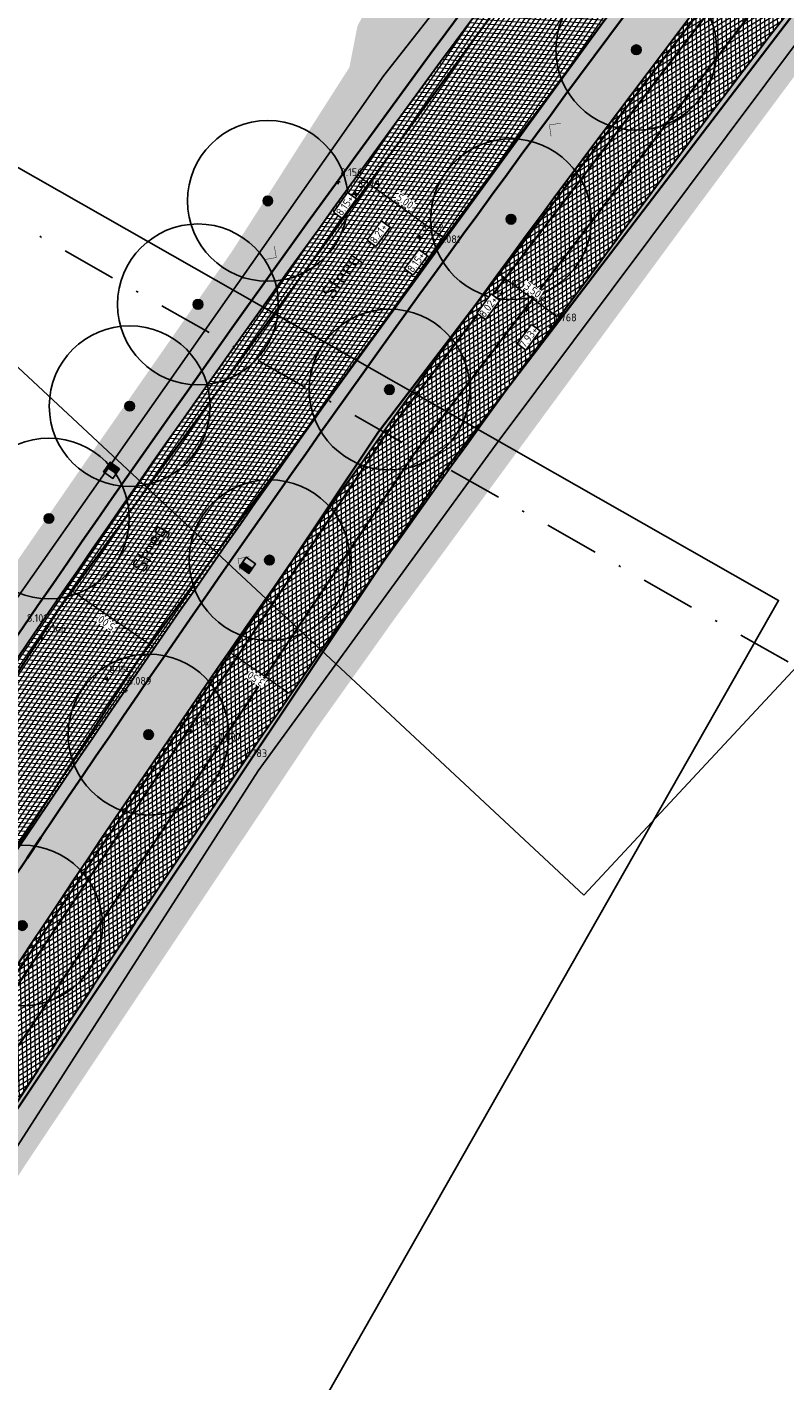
# Model space of a CAD drawing. Header units: metres. Extents: x 157685 to 160831, y 403691 to 406312.
# Tile 69 of 134: x 159657 to 159693, y 404799 to 404862. Entities that reach past the tile are written whole.
import ezdxf
from ezdxf.enums import TextEntityAlignment as Align

# ---------------------------------------------------------------- set-up
doc = ezdxf.new("R2010")
doc.units = ezdxf.units.M
doc.header["$PDMODE"] = 35
for name, pattern in [('DASHDOT2', [12.7, 6.35, -3.175, 0, -3.175]), ('VW-1-3_STREEP', [4, 1, -3]), ('VW-30-270_STREEP', [3, 0.3, -2.7])]:
    doc.linetypes.add(name, pattern=pattern)
doc.layers.get('Defpoints').update_dxf_attribs({"color": 171})
for name, color, linetype, lineweight in [('B-WE-GR-BOOM-S (ingemeten)', 90, 'Continuous', 25), ('B-WE-OG-HOOGTEPUNT-S', 7, 'Continuous', 25), ('B-WE-OG-HOOGTEPUNT-T18', 10, 'Continuous', 18), ('B-WE-OG-TOPOGRAFIE-T35', 7, 'Continuous', 35), ('N-WE-GR-DOORWORTELBARE RUIMTE-G', 80, 'Continuous', 35), ('N-WE-GR-GRAS-A', 62, 'Continuous', 18), ('N-WE-GW-HOOGTE_AFWERKHOOGTE-T25', 7, 'Continuous', 25), ('N-WE-VH-GESLOTENVERHARDING_ASFALT-A-200', 253, 'Continuous', 18), ('N-WE-VH-HALFVERHARDING_GRASBETONSTEEN-A-200', 132, 'Continuous', 18), ('N-WE-VH-HALFVERHARDING_GRASBETONSTEEN-G', 7, 'Continuous', 35), ('N-WE-VH-KANTVERHARDING-G', 7, 'Continuous', 30), ('N-WE-VH-M', 7, 'Continuous', 18), ('N-WE-VH-VERHARDING_ASFALT-A', 252, 'Continuous', 18), ('N-WE-VW-MARKERING_LANGS_STREEP_13_010-G', 7, 'VW-1-3_STREEP', 13), ('N-WE-VW-MARKERING_LANGS_STREEP_30270_010-G', 7, 'VW-30-270_STREEP', 13), ('N-WE-VW-MARKERING_LANGS_STREEP_DOORGETROKKEN_010-G', 7, 'Continuous', 13), ('X-XX-AL-BLADVERWIJZING_AS-G', 7, 'DASHDOT2', 25)]:
    doc.layers.add(name, color=color, linetype=linetype, lineweight=lineweight)
doc.styles.add('NLCS-ISO', font='NLCS-ISO.TTF')
doc.styles.add('NLCS-ISO-M200-T18', font='NLCS-ISO.TTF', dxfattribs={"height": 0.36})
doc.styles.add('NLCS-ISO-M200-T35', font='NLCS-ISO.TTF', dxfattribs={"height": 0.7000000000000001})
doc.dimstyles.new('NLCS-M200-T18-PIJL_L2_H2', dxfattribs={"dimscale": 0.2, "dimtxt": 0.36, "dimasz": 1.8, "dimexe": 2, "dimexo": 2, "dimgap": 0.7, "dimtad": 1, "dimzin": 0, "dimdsep": 46, "dimtxsty": 'NLCS-ISO-M200-T18', "dimcen": 0, "dimdle": 2, "dimclrd": 256, "dimclre": 256, "dimclrt": 256, "dimazin": 0, "dimtfac": 1, "dimtofl": 0, "dimtmove": 0, "dimatfit": 3, "dimfxl": 2, "dimfxlon": 1, "dimtfill": 1, "dimtfillclr": 256, "dimtolj": 1, "dimtzin": 0, "dimlwd": -1, "dimlwe": -1, "dimarcsym": 0})
pattern_1 = [(0, (0, 0), (1, 1), [0.12, -0.8]), (45, (0.4, 0.2), (-0.1131370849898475, 1.866761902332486), [0.12, -0.8]), (29.99999999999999, (0.08, 0.12), (0.2274613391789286, 1.286025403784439), [0.12, -0.8]), (15, (0.32, 0.48), (0.3856270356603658, 0.7244941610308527), [0.12, -0.8]), (135, (0.16, 2), (-0.02828427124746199, -0.6505382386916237), [0.12, -0.8]), (150, (1.2, 0.4), (0.2156921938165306, -0.5864101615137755), [0.12, -0.8]), (165, (0.24, 0.04), (0.1434520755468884, -0.7010146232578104), [0.12, -0.8]), (85, (0.4, 0.4), (-0.872677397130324, 1.040016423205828), [0.12, -0.8]), (99.99999999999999, (0, 0), (-1.112117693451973, 0.7787131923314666), [0.12, -0.7999999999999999])]
pattern_2 = [(45, (0, 0), (-0.1979898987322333, 0.1979898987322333), [0.14, -0.14]), (135, (0, 0), (-0.1979898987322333, -0.1979898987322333), [0.14, -0.14]), (45, (-0.098994, 0.098994), (-0.1979898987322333, 0.1979898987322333), [0.14, -0.14]), (135, (0.098994, 0.098994), (-0.1979898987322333, -0.1979898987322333), [0.14, -0.14])]

# ---------------------------------------------------------------- blocks, each defined once
blk = doc.blocks.new('*D798')
at = {"layer": 'Defpoints', "color": 0, "transparency": 16777216}
for p in [(159658.9772499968, 404835.9499652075), (159658.9772499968, 404835.9499652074), (159663.0937889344, 404833.1119893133)]:
    blk.add_point(p, dxfattribs=at)
at = {"layer": 'N-WE-VH-M', "transparency": 16777216}
for p, q in [((159658.9772499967, 404835.9499652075), (159658.7502119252, 404835.6206420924)), ((159662.7973981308, 404833.3163235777), (159659.2736408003, 404835.7456309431)), ((159663.0937889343, 404833.1119893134), (159662.8667508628, 404832.7826661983))]:
    blk.add_line(p, q, dxfattribs=at)
for points in [[(159659.2395850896, 404835.6962324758), (159659.307696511, 404835.7950294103), (159658.9772499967, 404835.9499652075)], [(159662.7633424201, 404833.2669251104), (159662.8314538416, 404833.365722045), (159663.0937889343, 404833.1119893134)]]:
    blk.add_solid(points, dxfattribs=at)
at = {"layer": 'N-WE-VH-M', "transparency": 16777216, "insert": (159660.8538890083, 404834.2675187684), "char_height": 0.36, "attachment_point": 5, "rotation": 145.41730006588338, "style": 'NLCS-ISO-M200-T18', "bg_fill": 3, "box_fill_scale": 1.1, "bg_fill_color": 256, "bg_fill_true_color": 13158600, "bg_fill_transparency": 0}
blk.add_mtext('\\A1;5.00', dxfattribs=at)
blk = doc.blocks.new('*D799')
at = {"layer": 'Defpoints', "color": 0, "transparency": 16777216}
for p in [(159666.5686387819, 404832.9270625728), (159666.56863878, 404832.9270625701), (159669.4463520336, 404830.934886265)]:
    blk.add_point(p, dxfattribs=at)
at = {"layer": 'N-WE-VH-M', "transparency": 16777216}
for p, q in [((159666.5686387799, 404832.9270625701), (159666.3409614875, 404832.5981810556)), ((159669.1503586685, 404831.1397958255), (159666.8646321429, 404832.7221530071)), ((159669.4463520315, 404830.9348862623), (159669.2186747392, 404830.6060047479))]:
    blk.add_line(p, q, dxfattribs=at)
for points in [[(159666.830480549, 404832.6728207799), (159666.8987837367, 404832.7714852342), (159666.5686387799, 404832.9270625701)], [(159669.1162070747, 404831.0904635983), (159669.1845102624, 404831.1891280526), (159669.4463520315, 404830.9348862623)]]:
    blk.add_solid(points, dxfattribs=at)
at = {"layer": 'N-WE-VH-M', "transparency": 16777216, "insert": (159667.8253535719, 404831.6678692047), "char_height": 0.36, "attachment_point": 5, "rotation": 145.30601357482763, "style": 'NLCS-ISO-M200-T18', "bg_fill": 3, "box_fill_scale": 1.1, "bg_fill_color": 256, "bg_fill_true_color": 13158600, "bg_fill_transparency": 0}
blk.add_mtext('\\A1;3.50', dxfattribs=at)
blk = doc.blocks.new('*D800')
at = {"layer": 'Defpoints', "color": 0, "transparency": 16777216}
for p in [(159679.0680524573, 404850.4750986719), (159681.8913189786, 404848.4064841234), (159681.962426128, 404848.503531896)]:
    blk.add_point(p, dxfattribs=at)
at = {"layer": 'N-WE-VH-M', "transparency": 16777216}
for p, q in [((159679.1391596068, 404850.5721464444), (159679.375572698, 404850.8948054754)), ((159679.4295527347, 404850.3593746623), (159681.6720330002, 404848.7163036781)), ((159681.9624261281, 404848.503531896), (159682.1988392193, 404848.826190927))]:
    blk.add_line(p, q, dxfattribs=at)
for points in [[(159679.4650146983, 404850.407773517), (159679.394090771, 404850.3109758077), (159679.1391596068, 404850.5721464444)], [(159681.7074949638, 404848.7647025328), (159681.6365710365, 404848.6679048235), (159681.9624261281, 404848.503531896)]]:
    blk.add_solid(points, dxfattribs=at)
at = {"layer": 'N-WE-VH-M', "transparency": 16777216, "insert": (159680.7399233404, 404849.795966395), "char_height": 0.36, "attachment_point": 5, "rotation": 323.7696719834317, "style": 'NLCS-ISO-M200-T18', "bg_fill": 3, "box_fill_scale": 1.1, "bg_fill_color": 256, "bg_fill_true_color": 13158600, "bg_fill_transparency": 0}
blk.add_mtext('\\A1;3.50', dxfattribs=at)
blk = doc.blocks.new('*D801')
at = {"layer": 'Defpoints', "color": 0, "transparency": 16777216}
for p in [(159672.5701447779, 404855.1547400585), (159676.6153299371, 404852.2159516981), (159676.6153332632, 404852.2159562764)]:
    blk.add_point(p, dxfattribs=at)
at = {"layer": 'N-WE-VH-M', "transparency": 16777216}
for p, q in [((159672.5701481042, 404855.1547446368), (159672.805251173, 404855.4783594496)), ((159672.8614014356, 404854.9431518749), (159676.3240799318, 404852.4275490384)), ((159676.6153332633, 404852.2159562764), (159676.8504363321, 404852.5395710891))]:
    blk.add_line(p, q, dxfattribs=at)
for points in [[(159672.8966668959, 404854.9916940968), (159672.8261359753, 404854.894609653), (159672.5701481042, 404855.1547446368)], [(159676.3593453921, 404852.4760912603), (159676.2888144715, 404852.3790068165), (159676.6153332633, 404852.2159562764)]]:
    blk.add_solid(points, dxfattribs=at)
at = {"layer": 'N-WE-VH-M', "transparency": 16777216, "insert": (159674.7808231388, 404853.9442423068), "char_height": 0.36, "attachment_point": 5, "rotation": 324.00195324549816, "style": 'NLCS-ISO-M200-T18', "bg_fill": 3, "box_fill_scale": 1.1, "bg_fill_color": 256, "bg_fill_true_color": 13158600, "bg_fill_transparency": 0}
blk.add_mtext('\\A1;5.00', dxfattribs=at)
blk = doc.blocks.new('SGR-BOOM_01')
at = {"ltscale": 0.1}
h = blk.add_hatch(color=256, dxfattribs=at)
edge = h.paths.add_edge_path()
edge.add_arc((7.366995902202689e-12, -5.115907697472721e-12), 0.15, 0, 360)
for centre, radius in [((0, 0), 2.5), ((7.366995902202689e-12, -5.115907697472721e-12), 0.04499999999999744)]:
    blk.add_circle(centre, radius)
blk.add_circle((7.366995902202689e-12, -5.115907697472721e-12), 0.15, dxfattribs=at)
blk = doc.blocks.new('SOG-HOOGTEPUNT-SO')
for p, q in [((-0.5, 0), (0.5, 0)), ((0, 0.5), (0, -0.5))]:
    blk.add_line(p, q)
blk = doc.blocks.new('*U887')
at = {"true_color": 0xff0000}
h = blk.add_hatch(dxfattribs=at)
h.set_pattern_fill('ANGLE', color=1)
h.set_pattern_definition([(0, (-159856.0172382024, -405056.4719407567), (0, 6.985), [5.08, -1.905]), (90, (-159856.0172382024, -405056.4719407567), (-6.985, 4.277078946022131e-16), [5.08, -1.905])])
h.paths.add_polyline_path([(-0.2700000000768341, 0), (0, 0), (-5.820768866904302e-11, 0.5400000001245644), (-0.2700000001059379, 0.5400000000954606)])
h = blk.add_hatch(color=1, dxfattribs=at)
h.dxf.hatch_style = 1
h.paths.add_polyline_path([(-0.2700000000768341, 0), (0, 0), (-5.820766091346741e-11, 0.5400000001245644), (-0.2700000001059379, 0.5400000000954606)])
for points in [[(-0.2700000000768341, 0.5400000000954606), (0.269999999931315, 0.5400000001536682), (0.269999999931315, 0), (-0.2700000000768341, 0), (-0.2700000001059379, 0.5400000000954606)], [(-5.820766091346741e-11, 0.5400000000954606), (0, 0)]]:
    blk.add_lwpolyline(points)

msp = doc.modelspace()

# ---------------------------------------------------------------- hatches: boundary and pattern name
at = {"layer": 'N-WE-GR-GRAS-A'}
h = msp.add_hatch(dxfattribs=at)
h.set_pattern_fill('AGR-GRAS_01-SO', color=256, scale=0.04, pattern_type=2)
h.set_pattern_definition(pattern_1)
edge = h.paths.add_edge_path()
edge.add_line((159578.5374166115, 404700.0819622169), (159578.6254720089, 404700.0345676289))
edge.add_line((159578.6254720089, 404700.0345676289), (159603.9219240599, 404747.0333756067))
edge.add_arc((160443.1779176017, 404295.3155573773), 953.100000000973, 142.3663853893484, 151.7092614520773, ccw=False)
edge.add_line((159688.3879633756, 404877.287837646), (159703.8794562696, 404897.3795561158))
edge.add_arc((159943.91390714, 404712.3037003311), 303.099999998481, 131.4605388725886, 142.3663853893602, ccw=False)
edge.add_line((159743.230164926, 404939.4504493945), (159776.7212754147, 404969.0397849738))
edge.add_arc((159712.5633914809, 405041.6577987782), 96.89999999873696, 311.4605388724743, 330.6998399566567)
edge.add_line((159797.0667715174, 404994.2364031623), (159804.3007044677, 405007.1270356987))
edge.add_arc((159370.9701621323, 405250.302386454), 496.900000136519, 330.6998399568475, 331.5438499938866)
edge.add_arc((159801.3297696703, 405017.0624706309), 7.400000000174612, 331.5438499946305, 413.6718235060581)
edge.add_line((159805.7135995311, 405023.0241847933), (159801.3814850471, 405026.2097204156))
edge.add_line((159801.3814850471, 405026.2097204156), (159800.3508178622, 405025.6653813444))
edge.add_line((159800.3508178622, 405025.6653813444), (159805.162, 405022.107))
edge.add_line((159805.162, 405022.107), (159806.4708960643, 405020.184))
edge.add_line((159806.4708960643, 405020.184), (159806.9923110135, 405018.7706630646))
edge.add_line((159806.9923110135, 405018.7706630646), (159807.143, 405017.767))
edge.add_line((159807.143, 405017.767), (159807.112, 405016.413))
edge.add_line((159807.112, 405016.413), (159806.6237197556, 405014.8311137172))
edge.add_line((159806.6237197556, 405014.8311137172), (159805.8507581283, 405013.4314217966))
edge.add_line((159805.8507581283, 405013.4314217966), (159803.555099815, 405009.2744050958))
edge.add_line((159803.555099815, 405009.2744050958), (159800.2669101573, 405003.320095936))
edge.add_line((159800.2669101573, 405003.320095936), (159797.2220407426, 404997.9073039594))
edge.add_line((159797.2220407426, 404997.9073039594), (159794.8245511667, 404994.0616845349))
edge.add_line((159794.8245511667, 404994.0616845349), (159792.0515868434, 404989.6137963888))
edge.add_line((159792.0515868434, 404989.6137963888), (159789.5682782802, 404985.630521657))
edge.add_line((159789.5682782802, 404985.630521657), (159787.111, 404981.689))
edge.add_line((159787.111, 404981.689), (159786.367, 404981.43))
edge.add_line((159786.367, 404981.43), (159785.402, 404981.455))
edge.add_line((159785.402, 404981.455), (159784.329, 404982.006))
edge.add_line((159784.329, 404982.006), (159784.072, 404983.158))
edge.add_line((159784.072, 404983.158), (159781.79, 404980.277))
edge.add_line((159781.79, 404980.277), (159782.34, 404980.26))
edge.add_line((159782.34, 404980.26), (159783.075, 404979.722))
edge.add_line((159783.075, 404979.722), (159783.322, 404978.725))
edge.add_line((159783.322, 404978.725), (159782.665, 404977.493))
edge.add_line((159782.665, 404977.493), (159781.7249177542, 404976.3647383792))
edge.add_line((159781.7249177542, 404976.3647383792), (159780.338, 404975.397))
edge.add_line((159780.338, 404975.397), (159779.141, 404975.529))
edge.add_line((159779.141, 404975.529), (159778.150478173, 404976.4076757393))
edge.add_line((159778.150478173, 404976.4076757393), (159774.507, 404973.806))
edge.add_line((159774.507, 404973.806), (159775.855, 404972.738))
edge.add_line((159775.855, 404972.738), (159776.065, 404971.807))
edge.add_line((159776.065, 404971.807), (159775.252, 404970.59))
edge.add_line((159775.252, 404970.59), (159764.5216861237, 404961.185172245))
edge.add_line((159764.5216861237, 404961.185172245), (159761.655257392, 404958.677158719))
edge.add_line((159761.655257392, 404958.677158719), (159755.1593899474, 404952.9940080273))
edge.add_line((159755.1593899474, 404952.9940080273), (159747.779, 404946.537))
edge.add_line((159747.779, 404946.537), (159741.4350387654, 404940.9845388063))
edge.add_line((159741.4350387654, 404940.9845388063), (159735.5817476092, 404935.8579777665))
edge.add_line((159735.5817476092, 404935.8579777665), (159732.2492128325, 404932.9780094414))
edge.add_line((159732.2492128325, 404932.9780094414), (159724.519, 404926.295))
edge.add_line((159724.519, 404926.295), (159723.154, 404926.405))
edge.add_line((159723.154, 404926.405), (159720.41, 404923.843))
edge.add_line((159720.41, 404923.843), (159720.646, 404922.925))
edge.add_line((159720.646, 404922.925), (159720.42, 404921.555))
edge.add_line((159720.42, 404921.555), (159719.235, 404919.179))
edge.add_line((159719.235, 404919.179), (159714.4242128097, 404913.4454319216))
edge.add_line((159714.4242128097, 404913.4454319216), (159710.805, 404909.132))
edge.add_line((159710.805, 404909.132), (159703.0021234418, 404899.5670897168))
edge.add_line((159703.0021234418, 404899.5670897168), (159699.2918910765, 404895.0190183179))
edge.add_line((159699.2918910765, 404895.0190183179), (159696.5018222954, 404891.4859407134))
edge.add_line((159696.5018222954, 404891.4859407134), (159692.6653099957, 404886.2984138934))
edge.add_line((159692.6653099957, 404886.2984138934), (159687.3868267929, 404879.1811481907))
edge.add_line((159687.3868267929, 404879.1811481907), (159682.7277324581, 404872.9545636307))
edge.add_line((159682.7277324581, 404872.9545636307), (159679.837, 404869.146))
edge.add_line((159679.837, 404869.146), (159678.661, 404867.936))
edge.add_line((159678.661, 404867.936), (159677.233, 404867.463))
edge.add_line((159677.233, 404867.463), (159675.5279320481, 404867.9588194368))
edge.add_line((159675.5279320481, 404867.9588194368), (159672.558, 404862.105))
edge.add_line((159672.558, 404862.105), (159672.186, 404860.193))
edge.add_line((159672.186, 404860.193), (159669.6009870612, 404856.140779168))
edge.add_line((159669.6009870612, 404856.140779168), (159666.726, 404851.634))
edge.add_line((159666.726, 404851.634), (159660.0205839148, 404842.0044224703))
edge.add_line((159660.0205839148, 404842.0044224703), (159655.1173813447, 404834.8968401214))
edge.add_line((159655.1173813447, 404834.8968401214), (159649.9080468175, 404827.1800241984))
edge.add_line((159649.9080468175, 404827.1800241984), (159641.553, 404814.478))
edge.add_line((159641.553, 404814.478), (159640.27, 404813.801))
edge.add_line((159640.27, 404813.801), (159636.523, 404808.465))
edge.add_line((159636.523, 404808.465), (159636.084, 404806.489))
edge.add_line((159636.084, 404806.489), (159635.2109538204, 404804.9644498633))
edge.add_line((159635.2109538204, 404804.9644498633), (159629.2305123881, 404795.2772049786))
edge.add_line((159629.2305123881, 404795.2772049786), (159624.0465019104, 404786.5030185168))
edge.add_line((159624.0465019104, 404786.5030185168), (159620.3577552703, 404780.0250190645))
edge.add_line((159620.3577552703, 404780.0250190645), (159618.6694383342, 404777.0600780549))
edge.add_line((159618.6694383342, 404777.0600780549), (159615.0388529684, 404770.9509728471))
edge.add_line((159615.0388529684, 404770.9509728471), (159611.3279794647, 404765.073519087))
edge.add_line((159611.3279794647, 404765.073519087), (159609.2164344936, 404761.0334352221))
edge.add_line((159609.2164344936, 404761.0334352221), (159606.3104729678, 404755.3371589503))
edge.add_line((159606.3104729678, 404755.3371589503), (159604.7152064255, 404752.2101117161))
edge.add_line((159604.7152064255, 404752.2101117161), (159603.494, 404750.206))
edge.add_line((159603.494, 404750.206), (159602.388, 404749.312))
edge.add_line((159602.388, 404749.312), (159598.336, 404741.032))
edge.add_line((159598.336, 404741.032), (159597.771, 404738.825))
edge.add_line((159597.771, 404738.825), (159593.1171575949, 404730.3842901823))
edge.add_line((159593.1171575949, 404730.3842901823), (159584.671339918, 404715.0844297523))
edge.add_line((159584.671339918, 404715.0844297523), (159578.646073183, 404703.7951198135))
edge.add_line((159578.646073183, 404703.7951198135), (159576.1567803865, 404699.5800294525))
edge.add_line((159576.1567803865, 404699.5800294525), (159571.2843468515, 404691.4808746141))
edge.add_line((159571.2843468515, 404691.4808746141), (159567.335, 404684.592))
edge.add_line((159567.335, 404684.592), (159561.5420968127, 404673.956253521))
edge.add_line((159561.5420968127, 404673.956253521), (159556.3644997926, 404664.4502066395))
edge.add_line((159556.3644997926, 404664.4502066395), (159553.689, 404659.538))
edge.add_line((159553.689, 404659.538), (159553.005, 404658.675))
edge.add_line((159553.005, 404658.675), (159551.85, 404658.95))
edge.add_line((159551.85, 404658.95), (159550.3501082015, 404657.3340753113))
edge.add_line((159550.3501082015, 404657.3340753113), (159553.1428222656, 404656.0222167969))
edge.add_line((159553.1428222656, 404656.0222167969), (159554.6966426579, 404655.9522638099))
edge.add_arc((159121.4782956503, 404899.1231974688), 496.7999991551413, 330.6939518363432, 331.7092614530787)
edge.add_line((159558.937509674, 404663.6668846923), (159578.5374166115, 404700.0819622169))
h = msp.add_hatch(dxfattribs=at)
h.set_pattern_fill('AGR-GRAS_01-SO', color=256, scale=0.04, pattern_type=2)
h.set_pattern_definition(pattern_1)
h.paths.add_polyline_path([(159704.4639187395, 404883.3207267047), (159721.6180946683, 404904.3603853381, -0.0430369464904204), (159745.9610024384, 404929.4628856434), (159773.6812360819, 404953.5185455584), (159775.2997676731, 404954.9231096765, -0.09611741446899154), (159783.0549792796, 404959.3953475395), (159785.0272446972, 404960.0740859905, 0.08825783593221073), (159791.1502515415, 404963.4790197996), (159790.1387252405, 404964.3106446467, 0.3683535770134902), (159780.5396265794, 404964.1401374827), (159747.3352101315, 404934.8040955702, 0.04762168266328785), (159708.7894318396, 404893.5937748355), (159693.2979389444, 404873.5020563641, 0.0386233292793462), (159613.2932527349, 404751.2882024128), (159613.6901172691, 404749.9327579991), (159615.6266714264, 404748.8767096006), (159620.0789692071, 404757.1282419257, -0.04733888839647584)])
h = msp.add_hatch(dxfattribs=at)
h.set_pattern_fill('AGR-GRAS_01-SO', color=256, scale=0.04, pattern_type=2)
h.set_pattern_definition(pattern_1)
h.paths.add_polyline_path([(159793.9000250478, 404961.2182975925, -0.09581380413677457), (159786.1661826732, 404956.7645814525), (159784.1939172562, 404956.0858430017, 0.09611741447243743), (159777.5937371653, 404952.2796831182), (159775.4923605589, 404950.456105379), (159748.2549719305, 404926.8194590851, 0.04303694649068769), (159724.3307382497, 404902.1486971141), (159707.1765623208, 404881.1090384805, 0.04733888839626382), (159623.1591887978, 404755.4662409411), (159618.6995055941, 404747.2010210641), (159621.3489687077, 404745.7562066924), (159621.6103145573, 404746.2973704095), (159621.556, 404747.585), (159624.7685934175, 404754.0281543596), (159630.2367502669, 404764.1828320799), (159635.0202635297, 404772.6052069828), (159641.5075452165, 404783.8974572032), (159646.3194300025, 404792.1666456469), (159649.656565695, 404797.507663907), (159653.8083214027, 404803.9509393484), (159657.0623061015, 404808.9910569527), (159660.6741433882, 404814.4008445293), (159665.0831042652, 404821.0045588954), (159667.4874102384, 404824.6057135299), (159670.6722117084, 404829.3758894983), (159674.3049944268, 404834.4830138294), (159677.0153072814, 404838.1755227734), (159680.8859720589, 404843.4488860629), (159687.7056934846, 404852.7158495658), (159700.1542615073, 404869.4781162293), (159708.1223452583, 404879.3854288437), (159714.6962872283, 404887.5593010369), (159721.8118727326, 404896.0126115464), (159728.3492239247, 404903.7436490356), (159735.346, 404912.018), (159743.5926566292, 404919.6907008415), (159750.8864662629, 404926.4039395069), (159758.966, 404933.436), (159770.6403699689, 404943.6288667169), (159777.82, 404949.918), (159781.4914207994, 404952.4711342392), (159784.861, 404954.222), (159789.856036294, 404955.3961002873), (159795.443, 404956.991), (159797.4035000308, 404958.3379208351)])
at = {"layer": 'N-WE-VH-GESLOTENVERHARDING_ASFALT-A-200', "true_color": 0xcf7363}
h = msp.add_hatch(dxfattribs=at)
h.set_pattern_fill('AVH-ASFALT-SO', color=23, scale=0.2, pattern_type=2)
h.set_pattern_definition([(31.64993266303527, (159085.9115677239, 404918.0168982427), (-0.1049455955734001, 0.1702539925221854), []), (91.64993266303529, (159085.9115677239, 404918.0168982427), (-0.1999170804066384, -0.00575855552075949), [])])
h.paths.add_polyline_path([(159748.2549719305, 404926.8194590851), (159775.4923605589, 404950.456105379), (159777.5937371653, 404952.2796831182, -0.09611741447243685), (159784.1939172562, 404956.0858430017), (159786.1661826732, 404956.7645814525, 0.1023391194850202), (159794.354074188, 404961.6217476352), (159791.6174876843, 404963.8716281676, -0.09595148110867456), (159785.0272446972, 404960.0740859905), (159783.0549792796, 404959.3953475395, 0.09611741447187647), (159775.2997676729, 404954.9231096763), (159773.1983910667, 404953.0995319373), (159745.9610024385, 404929.4628856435, 0.04303694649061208), (159721.6180946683, 404904.3603853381), (159704.4639187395, 404883.3207267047, 0.04733888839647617), (159620.0789692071, 404757.1282419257), (159566.8658552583, 404658.5073159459, -0.001756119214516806), (159565.0310872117, 404655.1352974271), (159568.4059524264, 404654.0108969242, 0.001466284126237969), (159569.9460748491, 404656.8453149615), (159623.1591887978, 404755.4662409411, -0.04733888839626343), (159707.1765623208, 404881.1090384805), (159724.3307382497, 404902.1486971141, -0.04303694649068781)])
at = {"layer": 'N-WE-VH-HALFVERHARDING_GRASBETONSTEEN-A-200'}
h = msp.add_hatch(dxfattribs=at)
h.set_pattern_fill('AVH-GRASBETONSTEEN_02-SO', color=256, scale=0.2, pattern_type=2)
h.set_pattern_definition(pattern_2)
h.paths.add_polyline_path([(159797.5900122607, 404993.9427722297), (159804.8239452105, 405006.8334047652, 0.00368270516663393), (159808.3632259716, 405013.2505823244, 0.3745212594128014), (159806.0690451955, 405023.5075670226), (159801.7369242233, 405026.693107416), (159801.3814850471, 405026.2097204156), (159805.7135995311, 405023.0241847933, -0.374521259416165), (159807.835716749, 405013.5364739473, -0.003682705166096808), (159804.3007044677, 405007.1270356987), (159797.0667715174, 404994.2364031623, -0.08414504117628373), (159776.7212754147, 404969.0397849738), (159743.230164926, 404939.4504493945, 0.04762168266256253), (159703.8794562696, 404897.3795561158), (159688.3879633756, 404877.287837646, 0.008607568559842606), (159668.8022656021, 404850.9610915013), (159669.2469259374, 404850.5516064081, -0.008626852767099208), (159688.8631223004, 404876.9214717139), (159704.3546151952, 404897.0131901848, -0.04762168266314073), (159743.6274273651, 404939.0008022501), (159777.118537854, 404968.5901378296, 0.0841450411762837)])
h = msp.add_hatch(dxfattribs=at)
h.set_pattern_fill('AVH-GRASBETONSTEEN_02-SO', color=256, scale=0.2, pattern_type=2)
h.set_pattern_definition(pattern_2)
h.paths.add_polyline_path([(159780.5396265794, 404964.1401374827, -0.3683535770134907), (159790.1387252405, 404964.3106446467), (159791.1502515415, 404963.4790197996, 0.007629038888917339), (159791.6174876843, 404963.8716281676), (159790.519768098, 404964.7741166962, 0.3683535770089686), (159780.1423641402, 404964.589784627), (159746.9379476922, 404935.2537427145, 0.04762168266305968), (159708.3142729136, 404893.960140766), (159692.8227800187, 404873.868422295, 0.008788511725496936), (159672.9525930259, 404847.1390793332), (159673.3972929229, 404846.7295578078, -0.008808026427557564), (159693.2979389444, 404873.5020563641), (159708.7894318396, 404893.5937748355, -0.04762168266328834), (159747.3352101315, 404934.8040955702)])
h.paths.add_polyline_path([(159794.354074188, 404961.6217476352, -0.006461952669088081), (159793.9000250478, 404961.2182975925), (159797.4035000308, 404958.3379208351), (159797.7845428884, 404958.8013928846)])
h = msp.add_hatch(dxfattribs=at)
h.set_pattern_fill('AVH-GRASBETONSTEEN_02-SO', color=256, scale=0.2, pattern_type=2)
h.set_pattern_definition(pattern_2)
edge = h.paths.add_edge_path()
edge.add_line((159578.6263267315, 404700.0361556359), (159579.1546591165, 404699.7517881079))
edge.add_line((159579.1546591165, 404699.7517881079), (159604.4502564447, 404746.7490080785))
edge.add_arc((160443.1779175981, 404295.3155573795), 952.4999999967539, 144.3434653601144, 151.7092614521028, ccw=False)
edge.add_line((159669.2469259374, 404850.5516064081), (159668.8022656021, 404850.9610915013))
edge.add_arc((160443.1779175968, 404295.3155573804), 953.0999999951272, 144.3390460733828, 151.7092614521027)
edge.add_line((159603.9219240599, 404747.0333756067), (159578.6263267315, 404700.0361556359))
h = msp.add_hatch(dxfattribs=at)
h.set_pattern_fill('AVH-GRASBETONSTEEN_02-SO', color=256, scale=0.2, pattern_type=2)
h.set_pattern_definition(pattern_2)
h.paths.add_polyline_path([(159591.6094270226, 404711.076067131), (159590.7967271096, 404710.8321022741), (159583.5574289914, 404697.3820587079), (159584.0857613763, 404697.0976911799)])
h.paths.add_polyline_path([(159606.5973109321, 404738.9223704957), (159605.7846110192, 404738.6784056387), (159593.8012649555, 404716.4142960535), (159594.0452298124, 404715.6015961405)])
edge = h.paths.add_edge_path()
edge.add_line((159612.8471497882, 404751.7222466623), (159613.0851769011, 404750.9092928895))
edge.add_arc((160443.1779176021, 404295.3155573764), 946.9000000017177, 144.3849841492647, 151.2399596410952, ccw=False)
edge.add_line((159673.3972929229, 404846.7295578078), (159672.9525930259, 404847.1390793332))
edge.add_arc((160443.1779175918, 404295.3155573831), 947.4999999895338, 144.3805120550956, 151.2037895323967)
edge = h.paths.add_edge_path()
edge.add_line((159610.6247102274, 404746.3973314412), (159609.812391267, 404746.1571587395))
edge.add_arc((160443.1779175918, 404295.3155573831), 947.4999999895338, 151.5870985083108, 151.7092614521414)
edge.add_line((159608.8530263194, 404744.3792786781), (159608.7891488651, 404744.2605994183))
edge.add_line((159608.7891488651, 404744.2605994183), (159609.0331137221, 404743.4478995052))
edge.add_line((159609.0331137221, 404743.4478995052), (159609.3813587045, 404744.0949111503))
edge.add_arc((160443.1779176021, 404295.3155573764), 946.9000000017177, 151.5509286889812, 151.7092614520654, ccw=False)
at = {"layer": 'N-WE-VH-VERHARDING_ASFALT-A'}
h = msp.add_hatch(dxfattribs=at)
h.set_pattern_fill('AVH-ASFALT', color=256, scale=0.2, angle=90, pattern_type=2)
h.set_pattern_definition([(355.6069263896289, (158844.5507043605, 404349.5946988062), (0.01531969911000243, 0.199412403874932), []), (55.60692638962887, (158844.5507043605, 404349.5946988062), (-0.1650363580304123, 0.112973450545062), [])])
h.paths.add_polyline_path([(159780.1423641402, 404964.589784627), (159776.8318438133, 404968.3368441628), (159743.6274273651, 404939.0008022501, 0.04762168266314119), (159704.3546151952, 404897.0131901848), (159688.8631223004, 404876.9214717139, 0.04078858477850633), (159604.4502564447, 404746.7490080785), (159579.7718625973, 404700.8985033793), (159581.4923918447, 404693.5453829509), (159608.8530263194, 404744.3792786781, -0.04078858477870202), (159692.8227800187, 404873.868422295), (159708.3142729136, 404893.960140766, -0.04762168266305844), (159746.9379476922, 404935.2537427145)])

# ---------------------------------------------------------------- linework, layer by layer
at = {"color": 210}
for points, const_width in [([(159681.5973759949, 404856.9707101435), (159681.5169193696, 404857.5046827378), (159682.0508919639, 404857.5851393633)], 0.02), ([(159668.6814807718, 404851.8504528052), (159668.7758482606, 404851.3187623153), (159668.2441577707, 404851.2243948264)], 0.01999999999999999), ([(159667.08237309, 404836.7369623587), (159666.9878940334, 404837.2686330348), (159667.5195647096, 404837.3631120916)], 0.02)]:
    msp.add_lwpolyline(points, dxfattribs=dict(at, const_width=const_width))
at = {"layer": 'Defpoints'}
for points in [[(159642.5019089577, 404787.4039053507), (159653.6668522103, 404805.1671209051), (159667.9254728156, 404827.3715749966), (159679.0873603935, 404842.6683620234), (159696.9900310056, 404866.6085228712), (159709.0514810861, 404881.902996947), (159717.5996429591, 404892.8312869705), (159735.3084362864, 404912.9124054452), (159750.5375672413, 404927.2940710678), (159782.0013919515, 404954.1959113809), (159792.3758286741, 404957.9737676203), (159797.4267364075, 404958.6579742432), (159797.7030231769, 404958.8679199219), (159801.0993757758, 404962.7539939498), (159801.7167098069, 404963.5090785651), (159799.5556454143, 404965.6721689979), (159802.6555746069, 404969.5623042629), (159803.7314530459, 404973.4592231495), (159804.7905428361, 404978.1334488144), (159815.8168216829, 404999.5696150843), (159827.6760001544, 405021.2247355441)], [(159807.32987867, 405020.213479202), (159807.7132429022, 405014.4994966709), (159800.9393040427, 405002.9443348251), (159790.9190445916, 404986.3448596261), (159786.1272902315, 404980.3165020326), (159781.2871719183, 404975.6290972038), (159774.1343645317, 404968.391873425), (159746.6834132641, 404943.7671722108), (159725.1549915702, 404924.511063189), (159716.7565226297, 404914.197925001), (159704.0401747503, 404898.6436087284), (159699.4949114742, 404894.3365679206), (159694.124089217, 404885.6868140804), (159673.7862215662, 404859.8083226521), (159655.1021412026, 404833.2039526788), (159643.1139921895, 404816.5347629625), (159642.4842071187, 404815.4856611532), (159633.1233854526, 404800.2770899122), (159624.8502251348, 404785.9640545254)]]:
    msp.add_lwpolyline(points, dxfattribs=at)
for points in [[(159683.1251758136, 404821.5808622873), (159796.9313058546, 404943.7363338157), (159758.950389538, 404979.1290424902), (159645.1442594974, 404856.973570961)], [(159596.3174616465, 404666.7040781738), (159692.2119474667, 404835.3239336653), (159647.0840137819, 404860.9883727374), (159551.1895279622, 404692.3685172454)]]:
    msp.add_lwpolyline(points, close=True, dxfattribs=at)
at = {"layer": 'N-WE-GR-DOORWORTELBARE RUIMTE-G', "const_width": 0.1}
msp.add_lwpolyline([(159773.550152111, 404953.6695985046), (159745.8299184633, 404929.613938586, 0.04303694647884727), (159721.4630864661, 404904.4867675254), (159704.3089105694, 404883.4471089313, 0.04733888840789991), (159619.9029566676, 404757.2232134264), (159615.6030367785, 404749.2540860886)], format="xyb", dxfattribs=at)
at = {"layer": 'N-WE-VH-HALFVERHARDING_GRASBETONSTEEN-G'}
for points in [[(159807.835716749, 405013.5364739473, -0.00368270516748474), (159804.3007044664, 405007.1270356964), (159797.0667715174, 404994.2364031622, -0.08414504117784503), (159776.7212754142, 404969.0397849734), (159743.2301649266, 404939.4504493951, 0.04762168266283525), (159703.8794562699, 404897.3795561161), (159688.387963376, 404877.2878376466, 0.04078858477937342), (159603.9219240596, 404747.0333756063), (159578.625472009, 404700.034567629)], [(159791.1502515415, 404963.4790197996), (159790.1387252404, 404964.3106446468, 0.3683535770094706), (159780.5396265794, 404964.1401374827), (159747.3352101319, 404934.8040955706, 0.04762168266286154), (159708.7894318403, 404893.5937748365), (159693.2979389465, 404873.5020563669, 0.03873763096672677), (159613.0851769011, 404750.9092928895, 0.03873763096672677)]]:
    msp.add_lwpolyline(points, format="xyb", dxfattribs=at)
at = {"layer": 'N-WE-VH-KANTVERHARDING-G'}
for points in [[(159808.3632259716, 405013.2505823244, -0.003682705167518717), (159804.8239452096, 405006.8334047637), (159797.5900122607, 404993.9427722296, -0.08414504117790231), (159777.1185378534, 404968.5901378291), (159743.6274273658, 404939.0008022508, 0.04762168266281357), (159704.354615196, 404897.0131901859), (159688.8631223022, 404876.9214717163, 0.04078858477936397), (159604.4502564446, 404746.7490080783), (159559.5538974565, 404663.3351225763, -0.04516852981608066), (159510.0919575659, 404588.5017704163), (159486.6444917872, 404559.1670087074, -0.02016670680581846), (159394.3004534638, 404452.7356426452), (159378.2814496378, 404435.7109974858)], [(159799.3294497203, 404957.5312500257), (159790.519768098, 404964.7741166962, 0.3683535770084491), (159780.1423641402, 404964.589784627), (159746.9379476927, 404935.2537427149, 0.04762168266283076), (159708.3142729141, 404893.9601407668), (159692.8227800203, 404873.8684222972, 0.04078858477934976), (159608.8530263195, 404744.3792786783), (159563.9566673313, 404660.9653931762, -0.04516852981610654), (159513.9976225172, 404585.3799470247), (159490.5501567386, 404556.0451853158, -0.02016670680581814), (159397.941900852, 404449.309294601), (159381.9228970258, 404432.2846494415)], [(159773.6812360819, 404953.5185455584), (159745.9610024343, 404929.4628856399, 0.04303694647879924), (159721.6180946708, 404904.3603853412), (159704.463918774, 404883.320726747, 0.0473388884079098), (159620.0789692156, 404757.1282419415), (159566.8658552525, 404658.5073159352, -0.04953312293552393), (159506.4313612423, 404568.982009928), (159456.552740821, 404508.8878821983, -0.01820139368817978), (159403.3825830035, 404449.3752596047), (159369.5069096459, 404414.1288596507, -0.1049384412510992), (159346.6593342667, 404398.6279704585), (159321.3924655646, 404388.3303108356, 0.02159958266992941), (159317.1932792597, 404386.4034822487), (159266.4712849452, 404360.4218841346, 0.07166867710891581), (159258.6755715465, 404354.8977700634, -0.07321687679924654), (159251.5295873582, 404349.8670519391), (159247.4561724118, 404347.8120840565, -0.04227475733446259), (159224.5165077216, 404338.5770418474), (159183.3511629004, 404325.9229432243, -0.1553543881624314), (159149.0702026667, 404326.2663017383), (159006.9274350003, 404373.096638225, 0.1327104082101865)], [(159775.4923605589, 404950.456105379), (159748.2549719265, 404926.8194590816, 0.04303694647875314), (159724.3307382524, 404902.1486971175), (159707.1765623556, 404881.1090385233, 0.04733888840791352), (159623.1591888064, 404755.4662409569), (159569.9460748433, 404656.8453149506, -0.04953312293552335), (159509.1245346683, 404566.7466538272), (159459.245914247, 404506.6525260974, -0.01820139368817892), (159405.9060386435, 404446.9499407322), (159372.0303652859, 404411.7035407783, -0.1049384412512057), (159347.9802859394, 404395.3868153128), (159322.7134172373, 404385.0891556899, 0.02159958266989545), (159318.7889440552, 404383.2883813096), (159268.0669497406, 404357.3067831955, 0.07166867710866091), (159261.0857138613, 404352.3598153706, -0.07321687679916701), (159253.1060315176, 404346.7421801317), (159249.0326165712, 404344.6872122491, -0.008097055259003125), (159244.6605079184, 404342.5696663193, -0.008097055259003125)]]:
    msp.add_lwpolyline(points, format="xyb", dxfattribs=at)
at = {"layer": 'N-WE-VW-MARKERING_LANGS_STREEP_13_010-G', "const_width": 0.1, "flags": 128}
for points in [[(158799.755988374, 404333.3379209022), (158842.5193889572, 404353.833066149, -0.05942676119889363), (158887.8579844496, 404369.2721047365), (158962.3527291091, 404385.1109561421, -0.04343754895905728), (158976.500963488, 404386.8553766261, -0.08918120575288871), (159005.2994184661, 404382.7372438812), (159140.8502955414, 404337.8280595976, 0.1551991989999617), (159194.0704367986, 404337.1901518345), (159205.7540358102, 404340.7526233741, 0.04429900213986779), (159246.3717878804, 404357.2046336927), (159334.1556177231, 404402.1706138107, 0.08581840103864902), (159378.4999364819, 404435.5054166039), (159382.2379869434, 404439.47813447), (159394.5189403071, 404452.5300617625, 0.020166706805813), (159486.8788316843, 404558.9796993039), (159510.3262974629, 404588.3144610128, 0.04516852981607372), (159559.818063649, 404663.1929388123), (159604.7144226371, 404746.6068243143, -0.04078858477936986), (159689.1007017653, 404876.7382887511), (159704.5921946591, 404896.8300072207, -0.04762168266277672), (159743.8260585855, 404938.7759786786), (159774.6323000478, 404965.9932373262)], [(159777.5456031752, 404962.6958649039), (159746.7393164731, 404935.4785662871, 0.04762168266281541), (159708.0766934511, 404894.1433237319), (159692.5852005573, 404874.0516052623, 0.0407885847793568), (159608.588860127, 404744.5214624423), (159563.6925011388, 404661.1075769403, -0.04516852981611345), (159513.7632826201, 404585.5672564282), (159490.3158168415, 404556.2324947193, -0.02016670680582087), (159397.7234140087, 404449.5148754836), (159385.442460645, 404436.4629481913), (159381.7044101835, 404432.4902303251, -0.0858184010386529), (159336.1615963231, 404398.2544869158), (159248.3777664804, 404353.2885067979, -0.04425765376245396), (159207.0786106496, 404336.5565294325), (159195.3537162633, 404332.9814473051, -0.1551991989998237), (159139.4665064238, 404333.6513231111), (159003.9156293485, 404378.5605073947, 0.1331344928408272), (158963.2677895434, 404380.8071596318), (158888.773044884, 404364.9683082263, 0.05942676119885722), (158844.4210459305, 404349.8652328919), (158801.657699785, 404329.3701137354)]]:
    msp.add_lwpolyline(points, format="xyb", dxfattribs=at)
at = {"layer": 'N-WE-VW-MARKERING_LANGS_STREEP_30270_010-G', "const_width": 0.1, "flags": 128}
msp.add_lwpolyline([(159792.9871328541, 404962.7455764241, -0.09940442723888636), (159785.5967136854, 404958.4193337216), (159783.6244482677, 404957.7405952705, 0.09611741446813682), (159776.4467524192, 404953.6013963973), (159774.3453758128, 404951.7778186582), (159747.1079871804, 404928.1411723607, 0.04303694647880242), (159722.9744164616, 404903.2545412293), (159705.8202405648, 404882.2148826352, 0.04733888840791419), (159621.619079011, 404756.2972414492), (159568.4059650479, 404657.6763154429, -0.04953312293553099), (159507.7779479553, 404567.8643318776), (159457.899327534, 404507.7702041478, -0.01820139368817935), (159404.6443108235, 404448.1626001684), (159370.7686374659, 404412.9162002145, -0.104938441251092), (159347.3198101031, 404397.0073928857), (159322.0529414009, 404386.7097332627, 0.021599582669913), (159317.9911116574, 404384.8459317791), (159267.2691173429, 404358.8643336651, 0.07166867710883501), (159259.8806427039, 404353.6287927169, -0.07321687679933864), (159252.3178094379, 404348.3046160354), (159248.2443944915, 404346.2496481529, -0.0422747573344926), (159225.0307065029, 404336.9042897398), (159183.8653616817, 404324.2501911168, -0.1553543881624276), (159148.5226017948, 404324.604184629), (159006.3798341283, 404371.4345211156, 0.1327104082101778), (158958.5888129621, 404374.0360341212), (158889.7091228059, 404359.3910389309, 0.06078308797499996), (158843.4892124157, 404343.5123458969), (158697.8283415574, 404272.730896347, 0.2964777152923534), (158667.8835065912, 404223.0035187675), (158671.599814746, 404115.0876769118), (158672.0481688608, 404104.0965963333)], format="xyb", dxfattribs=at)
at = {"layer": 'N-WE-VW-MARKERING_LANGS_STREEP_DOORGETROKKEN_010-G', "const_width": 0.1, "flags": 128}
for points in [[(159773.7795490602, 404953.4052558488), (159746.0593154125, 404929.3495959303, 0.04303694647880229), (159721.7343508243, 404904.2655987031), (159704.5801749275, 404883.2259401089, 0.0473388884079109), (159620.2109786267, 404757.0570133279), (159566.9978646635, 404658.4360873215, -0.04953312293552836), (159506.5467829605, 404568.8862089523), (159456.6681625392, 404508.7920812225, -0.01820139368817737), (159403.4907311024, 404449.2713173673), (159369.6150577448, 404414.0249174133, -0.1049384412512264), (159346.7159464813, 404398.4890638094), (159321.4490777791, 404388.1914041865, 0.02159958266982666), (159317.2616648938, 404386.2699779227), (159266.5396705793, 404360.2883798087, 0.07166867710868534), (159258.77886336, 404354.7890005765, -0.07321687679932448), (159251.5971492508, 404349.7331288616), (159247.5237343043, 404347.6781609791, -0.04227475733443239), (159224.5605819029, 404338.4336630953), (159183.3952370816, 404325.7795644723, -0.1553543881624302), (159149.0232654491, 404326.1238345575), (159006.8804977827, 404372.9541710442, 0.1327104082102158)], [(159775.3940475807, 404950.5693950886), (159748.1566589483, 404926.9327487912, 0.04303694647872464), (159724.2144820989, 404902.2434837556), (159707.0603062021, 404881.2038251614, 0.04733888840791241), (159623.0271793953, 404755.5374695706), (159569.8140654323, 404656.9165435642, -0.04953312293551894), (159509.00911295, 404566.8424548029), (159459.1304925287, 404506.7483270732, -0.01820139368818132), (159405.7978905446, 404447.0538829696), (159371.922217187, 404411.8074830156, -0.1049384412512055), (159347.9236737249, 404395.5257219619), (159322.6568050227, 404385.228062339, 0.02159958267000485), (159318.720558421, 404383.4218856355), (159267.9985641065, 404357.4402875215, 0.07166867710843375), (159260.9824220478, 404352.4685848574, -0.07321687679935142), (159253.0384696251, 404346.8761032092), (159248.9650546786, 404344.8211353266, -0.008097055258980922), (159244.5973181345, 404342.7057069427, -0.008097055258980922)]]:
    msp.add_lwpolyline(points, format="xyb", dxfattribs=at)
at = {"layer": 'X-XX-AL-BLADVERWIJZING_AS-G', "ltscale": 0.4, "extrusion": (0.0002850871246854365, -0.002023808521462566, 0.9999979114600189), "elevation": -773.762668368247}
msp.add_lwpolyline([(159706.1551102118, 404824.0326041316), (159571.6343892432, 404900.5352126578)], dxfattribs=at)

# ---------------------------------------------------------------- block references
for p, rotation in [((159660.8632281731, 404841.5452767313), 235.0643781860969), ((159667.6520261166, 404836.8049212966), 55.07640112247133)]:
    msp.add_blockref('*U887', p, dxfattribs=dict(rotation=rotation))
at = {"layer": 'B-WE-GR-BOOM-S (ingemeten)', "xscale": 1.5, "yscale": 1.5, "zscale": 1.5}
for p in [(159685.573009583, 404861.0086581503, 8.337071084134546), (159668.3784845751, 404853.9600711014, 8.13696289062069), (159679.7266669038, 404853.1041812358, 8.180627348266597), (159665.1172528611, 404849.1333626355, 8.054931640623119), (159674.0541830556, 404845.1570967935, 8.224750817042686), (159661.9301987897, 404844.3845273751, 8.091064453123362), (159658.1619872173, 404839.1443054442, 8.19281484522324), (159668.4550346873, 404837.2025889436, 8.267595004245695), (159662.8127920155, 404829.0621162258, 8.170077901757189), (159656.9182270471, 404820.1577748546, 8.171849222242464)]:
    msp.add_blockref('SGR-BOOM_01', p, dxfattribs=at)
at = {"layer": 'B-WE-OG-HOOGTEPUNT-S', "xscale": 0.2, "yscale": 0.2, "zscale": 0.2}
for p in [(159671.6601027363, 404854.8484716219, 8.15599247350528), (159672.4737912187, 404854.2937285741, 8.179454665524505), (159675.4481974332, 404852.2658872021, 8.151701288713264), (159676.2413396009, 404851.7251518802, 8.081271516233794), (159679.2946214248, 404849.6435360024, 7.823808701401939), (159680.4356740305, 404848.8656080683, 7.797432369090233), (159681.5977492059, 404848.0733477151, 7.767544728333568), (159657.82871221, 404833.5544880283, 8.145730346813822), (159660.8783435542, 404831.6542553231, 8.153593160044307), (159661.7329207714, 404831.1217661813, 8.088886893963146), (159664.7809890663, 404829.2225074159, 7.828554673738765), (159665.9355661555, 404828.5030876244, 7.807091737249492), (159667.1580952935, 404827.7413267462, 7.782569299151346)]:
    msp.add_blockref('SOG-HOOGTEPUNT-SO', p, dxfattribs=at)

# ---------------------------------------------------------------- texts
at = {"layer": 'B-WE-OG-HOOGTEPUNT-T18', "style": 'NLCS-ISO'}
for s, p in [('8.156', (159671.7624208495, 404855.1203162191, 8.15599247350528)), ('8.179', (159672.5761093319, 404854.5655731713, 8.179454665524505)), ('8.152', (159675.5505155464, 404852.5377317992, 8.151701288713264)), ('8.081', (159676.3436577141, 404851.9969964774, 8.081271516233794)), ('7.824', (159679.396939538, 404849.9153805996, 7.823808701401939)), ('7.797', (159680.5379921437, 404849.1374526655, 7.797432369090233)), ('7.768', (159681.7000673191, 404848.3451923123, 7.767544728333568)), ('8.101', (159657.1337788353, 404834.323101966, 8.100737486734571)), ('8.146', (159657.9310303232, 404833.8263326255, 8.145730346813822)), ('8.154', (159660.9806616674, 404831.9260999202, 8.153593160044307)), ('8.089', (159661.8352388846, 404831.3936107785, 8.088886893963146)), ('7.829', (159664.8833071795, 404829.4943520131, 7.828554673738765)), ('7.807', (159666.0378842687, 404828.7749322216, 7.807091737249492)), ('7.783', (159667.2604134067, 404828.0131713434, 7.782569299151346))]:
    msp.add_text(s, height=0.3599999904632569, rotation=359.8908317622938, dxfattribs=at).set_placement(p)
at = {"layer": 'B-WE-OG-TOPOGRAFIE-T35', "style": 'NLCS-ISO-M200-T35'}
for height, rotation, p in [(0.7, 55.32042863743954, (159671.8665888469, 404850.4251431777)), (0.7000000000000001, 62.52953027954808, (159662.9389982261, 404837.7208355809))]:
    msp.add_text('Steeg', height=height, rotation=rotation, dxfattribs=at).set_placement(p, align=Align.MIDDLE)

# ---------------------------------------------------------------- next in the draw order: texts
at = {"layer": 'N-WE-GW-HOOGTE_AFWERKHOOGTE-T25', "insert": (159675.2963324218, 404851.0991302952), "char_height": 0.3599999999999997, "width": 0.9778270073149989, "attachment_point": 5, "rotation": 53.698846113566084, "style": 'NLCS-ISO-M200-T18', "bg_fill": 19, "box_fill_scale": 1.2, "bg_fill_color": 256, "bg_fill_transparency": 0}
msp.add_mtext('8.15+', dxfattribs=at)

# ---------------------------------------------------------------- next in the draw order: dimensions: what is measured, and where the dimension line sits
at = {"layer": 'N-WE-VH-M'}
for p1, p2, distance, picture, middle in [((159672.5701447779, 404855.1547400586), (159676.6153299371, 404852.2159516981), 5.658975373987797e-06, '*D801', (159674.7808231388, 404853.9442423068)), ((159679.0680524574, 404850.4750986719), (159681.8913189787, 404848.4064841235), 0.12031000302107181, '*D800', (159680.7399233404, 404849.7959663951)), ((159663.0937889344, 404833.1119893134), (159658.9772499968, 404835.9499652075), 9.584582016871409e-11, '*D798', (159660.8538890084, 404834.2675187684)), ((159669.4463520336, 404830.9348862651), (159666.568638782, 404832.927062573), 3.519395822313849e-09, '*D799', (159667.825353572, 404831.6678692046))]:
    dim = msp.add_aligned_dim(p1=p1, p2=p2, distance=distance, dimstyle='NLCS-M200-T18-PIJL_L2_H2', dxfattribs=at)
    dim.commit()
    dim.dimension.update_dxf_attribs({"geometry": picture, "text_midpoint": middle})

# ---------------------------------------------------------------- next in the draw order: texts
at = {"layer": 'N-WE-GW-HOOGTE_AFWERKHOOGTE-T25', "attachment_point": 5, "style": 'NLCS-ISO-M200-T18', "bg_fill": 19, "box_fill_scale": 1.2, "bg_fill_color": 256, "bg_fill_transparency": 0}
for s, insert, char_height, width, rotation in [('8.15+', (159671.9760792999, 404853.7478958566), 0.3599999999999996, 0.9778270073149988, 54.08604784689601), ('8.21+', (159673.5458158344, 404852.4342123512), 0.3599999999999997, 0.9778270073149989, 53.698846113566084), ('8.02+', (159678.6674322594, 404849.0232313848), 0.3599999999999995, 0.9778270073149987, 52.754366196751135), ('7.93+', (159680.5498912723, 404847.6030412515), 0.3599999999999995, 0.9778270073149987, 52.754366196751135)]:
    msp.add_mtext(s, dxfattribs=dict(at, insert=insert, char_height=char_height, width=width, rotation=rotation))

doc.saveas('drawing.dxf')
